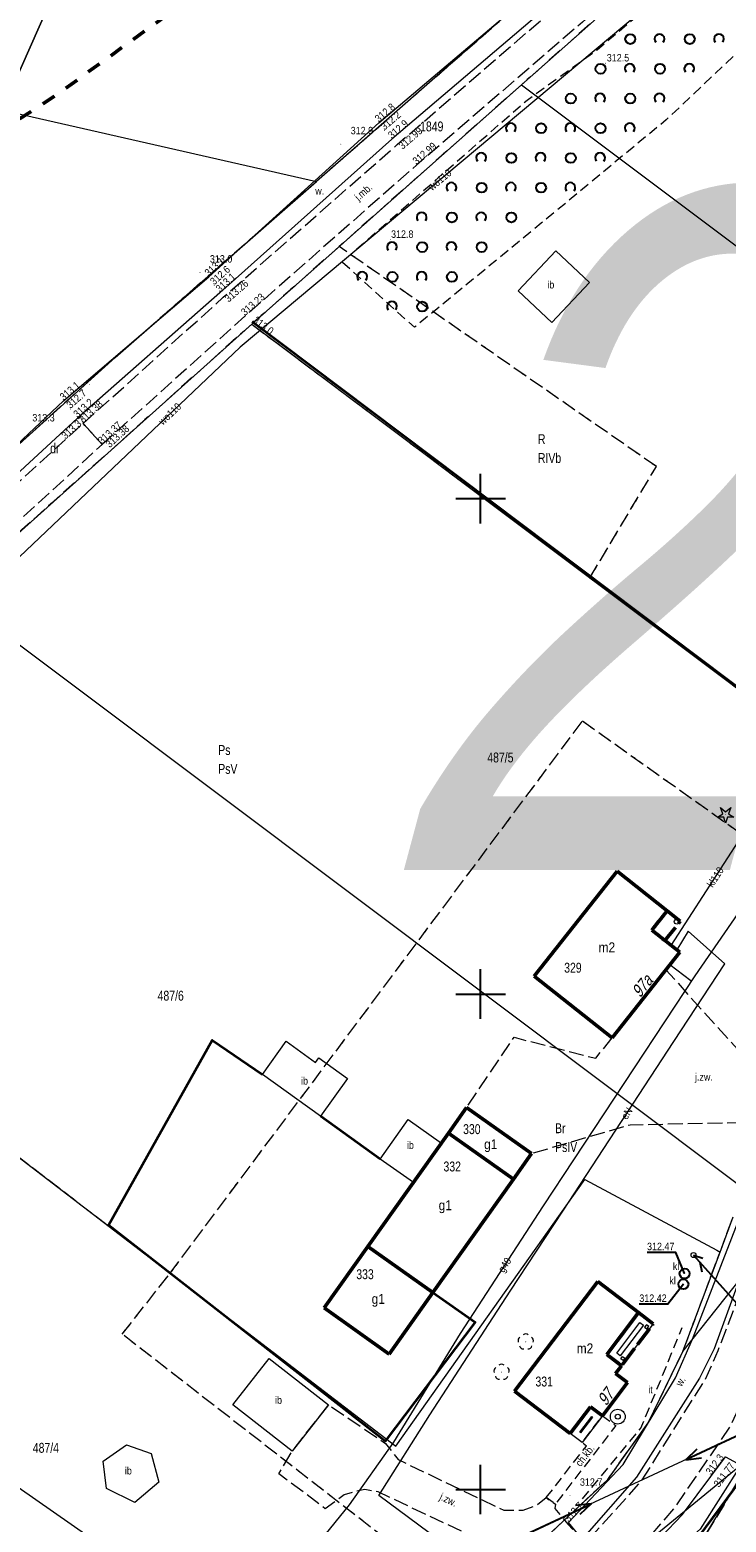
# Model space of a CAD drawing. Header units: metres. Extents: x 7523615 to 7533948, y 5492686 to 5502120.
# Tile 215 of 256: x 7531305 to 7531375, y 5497197 to 5497347. Entities that reach past the tile are written whole.
import ezdxf
from ezdxf.enums import TextEntityAlignment as Align

# ---------------------------------------------------------------- set-up
doc = ezdxf.new("R2010")
doc.units = ezdxf.units.M
for name, pattern in [('1.0_0.5', [1.5, 1, -0.5]), ('1.4_1.4', [2.8, 1.4, -1.4]), ('1.5_0.5', [2, 1.5, -0.5]), ('2.0_0.5', [2.5, 2, -0.5]), ('219-500', [0]), ('egkk-500', [2, 1.5, -0.5]), ('egug-500', [1, 0.5, -0.5]), ('suep_nn_500', [0]), ('suep_sn_500', [0]), ('sutp_500', [0])]:
    doc.linetypes.add(name, pattern=pattern)
doc.layers.get('0').update_dxf_attribs({"color": 2, "lineweight": 5})
doc.styles.get("Standard").update_dxf_attribs({"font": 'Working1250', "width": 0.75})
doc.linetypes.add('902-500', pattern='A,3.75,0,[1,ksztalty.shx,S=0.5,R=0,X=0,Y=0],3.75', length=7.5)

# ---------------------------------------------------------------- blocks, each defined once
blk = doc.blocks.new('203')
at = {"linetype": 'Continuous', "lineweight": 0}
h = blk.add_hatch(color=0, dxfattribs=at)
edge = h.paths.add_edge_path()
edge.add_arc((0, 0), 0.045, 0, 360)
blk = doc.blocks.new('PW01')
at = {"linetype": 'Continuous', "lineweight": 13}
h = blk.add_hatch(color=0, dxfattribs=at)
edge = h.paths.add_edge_path()
edge.add_arc((0, 0), 0.045, 0, 360)
blk = doc.blocks.new('OP011')
at = {"linetype": 'Continuous', "lineweight": 13}
h = blk.add_hatch(color=0, dxfattribs=at)
edge = h.paths.add_edge_path()
edge.add_arc((0, 0), 0.05, 0, 360)
at = {"color": 0, "linetype": 'Continuous', "lineweight": 13}
for p, q in [((-0.828, -0.268), (-0.283, 0.093)), ((-0.283, 0.093), (-0.512, 0.706)), ((-0.512, 0.706), (0, 0.299)), ((0, 0.299), (0.512, 0.706)), ((0.512, 0.706), (0.283, 0.093)), ((0.283, 0.093), (0.828, -0.268)), ((-0.175, -0.24), (-0.828, -0.268)), ((0, -0.87), (-0.175, -0.24)), ((0.175, -0.24), (0, -0.87)), ((0.828, -0.268), (0.175, -0.24))]:
    blk.add_line(p, q, dxfattribs=at)
blk = doc.blocks.new('US15')
at = {"color": 0, "linetype": 'Continuous', "lineweight": 13}
blk.add_circle((0, 0), 0.25, dxfattribs=at)
blk = doc.blocks.new('US13')
at = {"color": 0, "linetype": 'Continuous', "lineweight": 13}
for radius in [0.75, 0.25]:
    blk.add_circle((0, 0), radius, dxfattribs=at)
blk = doc.blocks.new('OP021')
at = {"linetype": 'Continuous', "lineweight": 13}
h = blk.add_hatch(color=0, dxfattribs=at)
edge = h.paths.add_edge_path()
edge.add_arc((0, 0), 0.05, 0, 360)
at = {"color": 0, "linetype": 'Continuous', "lineweight": 13}
for centre, start, end in [((-0.38, 0.124), 121.308, 202.548), ((0, 0.4), 49.272, 130.728), ((0.38, 0.124), 337.452, 58.692), ((-0.235, -0.324), 193.221, 274.871), ((0.235, -0.324), 265.129, 346.779)]:
    blk.add_arc(centre, 0.4, start, end, dxfattribs=at)
blk = doc.blocks.new('SUEP1')
at = {"color": 0, "linetype": 'Continuous'}
for p, q in [((0, 0), (5, 0)), ((5, 0), (3.5, 0.5)), ((5, 0), (3.5, -0.5)), ((5, 0), (15, 0)), ((15, 0), (13.5, 0.5)), ((15, 0), (13.5, -0.5))]:
    blk.add_line(p, q, dxfattribs=at)
blk = doc.blocks.new('SUTP')
at = {"color": 0, "linetype": 'Continuous'}
for p, q in [((0, 0), (0.866, 0.5)), ((0, 0), (9.232, 0)), ((1.866, -0.5), (1, 0)), ((7.366, -0.5), (8.232, 0)), ((9.232, 0), (8.366, 0.5))]:
    blk.add_line(p, q, dxfattribs=at)
blk = doc.blocks.new('OTZK1')
at = {"color": 0, "linetype": 'Continuous'}
blk.add_circle((0, 0), 0.5, dxfattribs=at)
blk = doc.blocks.new('OTZK2')
at = {"color": 0, "linetype": 'Continuous'}
blk.add_arc((0, 0), 0.5, 318.85, 221.162, dxfattribs=at)
blk = doc.blocks.new('311')
at = {"color": 0, "linetype": 'Continuous', "lineweight": 0}
blk.add_circle((0, 0), 0.25, dxfattribs=at)
blk = doc.blocks.new('SUKM')
at = {"color": 0, "linetype": 'Continuous'}
blk.add_circle((0, 0), 0.5, dxfattribs=at)
blk = doc.blocks.new('RAMKA500K')
at = {"color": 0}
for p, q in [((147.5, 250), (152.5, 250)), ((150, 247.5), (150, 250)), ((150, 197.5), (150, 202.5)), ((147.5, 200), (152.5, 200)), ((150, 47.5), (150, 52.5)), ((147.5, 50), (152.5, 50)), ((150, 0), (150, 2.5)), ((147.5, 0), (152.5, 0))]:
    blk.add_line(p, q, dxfattribs=at)

msp = doc.modelspace()

# ---------------------------------------------------------------- linework, layer by layer
at = {"layer": '217-kontur klasyfikacyjny', "color": 7, "linetype": 'egkk-500', "lineweight": 18, "flags": 128}
for points in [[(7531374.5, 5497359.83), (7531354.11, 5497341.75)], [(7531333.42, 5497332.02), (7531352.7, 5497348.89)], [(7531354.11, 5497341.75), (7531335.72, 5497325.44)], [(7531313.12, 5497314.26), (7531333.42, 5497332.02)], [(7531335.72, 5497325.44), (7531326.9, 5497317.61)], [(7531367.73, 5497303.24), (7531335.72, 5497325.44)], [(7531326.9, 5497317.61), (7531296.52, 5497290.42)], [(7531326.9, 5497317.61), (7531361.03, 5497292.02)], [(7531270.89, 5497276.18), (7531313.12, 5497314.26)], [(7531361.03, 5497292.02), (7531367.73, 5497303.24)], [(7531361.03, 5497292.02), (7531400.05, 5497262.75)], [(7531318.66, 5497221.82), (7531360.28, 5497277.56)], [(7531360.28, 5497277.56), (7531392.53, 5497254.65)], [(7531318.66, 5497221.82), (7531285.37, 5497247.32)], [(7531374.16, 5497223.97), (7531375.48, 5497227.51)], [(7531370.41, 5497213.93), (7531374.16, 5497223.97)], [(7531313.83, 5497215.68), (7531318.66, 5497221.82)], [(7531348.37, 5497188.85), (7531313.83, 5497215.68)], [(7531366.92, 5497206.73), (7531370.41, 5497213.93)], [(7531362.82, 5497201.02), (7531366.92, 5497206.73)], [(7531377.68, 5497203.63), (7531372.76, 5497195.53)], [(7531361.4, 5497199.69), (7531362.82, 5497201.02)], [(7531354.24, 5497192.97), (7531361.4, 5497199.69)]]:
    msp.add_lwpolyline(points, dxfattribs=at)
at = {"layer": '218-kontur użytku gruntowego', "color": 7, "linetype": 'egug-500', "lineweight": 18, "flags": 128}
for points in [[(7531374.5, 5497359.83), (7531354.11, 5497341.75)], [(7531333.42, 5497332.02), (7531352.7, 5497348.89)], [(7531354.11, 5497341.75), (7531335.72, 5497325.44)], [(7531313.12, 5497314.26), (7531333.42, 5497332.02)], [(7531335.72, 5497325.44), (7531326.9, 5497317.61)], [(7531367.73, 5497303.24), (7531335.72, 5497325.44)], [(7531326.9, 5497317.61), (7531296.52, 5497290.42)], [(7531326.9, 5497317.61), (7531361.03, 5497292.02)], [(7531270.89, 5497276.18), (7531313.12, 5497314.26)], [(7531361.03, 5497292.02), (7531367.73, 5497303.24)], [(7531361.03, 5497292.02), (7531400.05, 5497262.75)], [(7531318.66, 5497221.82), (7531360.28, 5497277.56)], [(7531360.28, 5497277.56), (7531392.53, 5497254.65)], [(7531318.66, 5497221.82), (7531285.37, 5497247.32)], [(7531374.16, 5497223.97), (7531375.48, 5497227.51)], [(7531370.41, 5497213.93), (7531374.16, 5497223.97)], [(7531313.83, 5497215.68), (7531318.66, 5497221.82)], [(7531348.37, 5497188.85), (7531313.83, 5497215.68)], [(7531366.92, 5497206.73), (7531370.41, 5497213.93)], [(7531362.82, 5497201.02), (7531366.92, 5497206.73)], [(7531377.68, 5497203.63), (7531372.76, 5497195.53)], [(7531361.4, 5497199.69), (7531362.82, 5497201.02)], [(7531354.24, 5497192.97), (7531361.4, 5497199.69)]]:
    msp.add_lwpolyline(points, dxfattribs=at)
at = {"layer": '219-działka ewidencyjna', "color": 3, "linetype": '219-500', "lineweight": 18, "flags": 128}
for points in [[(7531354.11, 5497341.75), (7531374.5, 5497359.83)], [(7531257.67, 5497349.23), (7531333.42, 5497332.02)], [(7531352.7, 5497348.89), (7531333.42, 5497332.02)], [(7531326.9, 5497317.61), (7531354.11, 5497341.75)], [(7531354.11, 5497341.75), (7531428.12, 5497286.25)], [(7531313.12, 5497314.26), (7531333.42, 5497332.02)], [(7531326.9, 5497317.61), (7531296.52, 5497290.42)], [(7531326.9, 5497317.61), (7531400.05, 5497262.75)], [(7531270.89, 5497276.18), (7531313.12, 5497314.26)], [(7531296.52, 5497290.42), (7531376.56, 5497230.39)], [(7531265.43, 5497262.6), (7531341.44, 5497204.37)], [(7531370.41, 5497213.93), (7531405.76, 5497258.47)], [(7531341.44, 5497204.37), (7531360.52, 5497231.29)], [(7531360.52, 5497231.29), (7531373.85, 5497224.14)], [(7531374.16, 5497223.97), (7531375.48, 5497227.51)], [(7531370.41, 5497213.93), (7531374.16, 5497223.97)], [(7531373.85, 5497224.14), (7531374.16, 5497223.97)], [(7531366.92, 5497206.73), (7531370.41, 5497213.93)], [(7531362.82, 5497201.02), (7531366.92, 5497206.73)], [(7531362.36, 5497191.08), (7531377.68, 5497203.63)], [(7531372.76, 5497195.53), (7531377.68, 5497203.63)], [(7531354.24, 5497192.97), (7531362.82, 5497201.02)]]:
    msp.add_lwpolyline(points, dxfattribs=at)
at = {"layer": '310-podpora', "color": 7, "linetype": 'CONTINUOUS', "lineweight": 18, "flags": 128}
for points in [[(7531366.72, 5497216.63), (7531366.54, 5497216.4), (7531366.78, 5497216.21), (7531366.97, 5497216.45)], [(7531364.31, 5497213.44), (7531364.55, 5497213.26), (7531364.37, 5497213.02), (7531364.13, 5497213.2)]]:
    msp.add_lwpolyline(points, close=True, dxfattribs=at)
at = {"layer": '312-budynek ewidencyjny', "color": 7, "linetype": 'CONTINUOUS', "lineweight": 50, "flags": 128}
for points in [[(7531355.39, 5497251.82), (7531363.76, 5497262.41)], [(7531363.76, 5497262.41), (7531368.82, 5497258.41)], [(7531368.82, 5497258.41), (7531367.27, 5497256.45)], [(7531367.27, 5497256.45), (7531370.09, 5497254.22)], [(7531370.09, 5497254.22), (7531363.27, 5497245.59)], [(7531363.27, 5497245.59), (7531355.39, 5497251.82)], [(7531346.76, 5497235.98), (7531348.58, 5497238.55)], [(7531348.58, 5497238.55), (7531355.13, 5497233.9)], [(7531338.62, 5497224.52), (7531346.76, 5497235.98)], [(7531353.31, 5497231.33), (7531346.76, 5497235.98)], [(7531355.13, 5497233.9), (7531353.31, 5497231.33)], [(7531353.31, 5497231.33), (7531345.17, 5497219.87)], [(7531334.22, 5497218.32), (7531338.62, 5497224.52)], [(7531345.17, 5497219.87), (7531338.62, 5497224.52)], [(7531353.41, 5497209.91), (7531361.81, 5497220.98)], [(7531361.81, 5497220.98), (7531365.94, 5497217.85)], [(7531345.17, 5497219.87), (7531340.77, 5497213.67)], [(7531340.77, 5497213.67), (7531334.22, 5497218.32)], [(7531365.94, 5497217.85), (7531362.74, 5497213.63)], [(7531362.74, 5497213.63), (7531364.22, 5497212.5)], [(7531364.22, 5497212.5), (7531363.62, 5497211.7)], [(7531363.62, 5497211.7), (7531364.81, 5497210.8)], [(7531359.03, 5497205.65), (7531353.41, 5497209.91)], [(7531364.81, 5497210.8), (7531362.28, 5497207.45)], [(7531361.08, 5497208.36), (7531359.03, 5497205.65)], [(7531362.28, 5497207.45), (7531361.08, 5497208.36)]]:
    msp.add_lwpolyline(points, dxfattribs=at)
at = {"layer": 'blok - nawis', "color": 7, "linetype": '2.0_0.5', "lineweight": 50, "flags": 128}
for points in [[(7531368.82, 5497258.41), (7531370.15, 5497257.36), (7531368.6, 5497255.4), (7531367.27, 5497256.45)], [(7531365.94, 5497217.85), (7531367.42, 5497216.73), (7531364.22, 5497212.51), (7531362.74, 5497213.63)]]:
    msp.add_lwpolyline(points, close=True, dxfattribs=at)
at = {"layer": 'chodnik', "color": 7, "linetype": '1.0_0.5', "lineweight": 18, "flags": 128}
msp.add_lwpolyline([(7531356.62, 5497199.19), (7531360.67, 5497204.39), (7531360.23, 5497204.74), (7531362.28, 5497207.45), (7531363.64, 5497206.45), (7531357.54, 5497198.53)], close=True, dxfattribs=at)
at = {"layer": 'inna budowla', "color": 7, "linetype": 'CONTINUOUS', "lineweight": 18, "flags": 128}
for points in [[(7531353.79, 5497320.98), (7531357.59, 5497325.01), (7531361, 5497321.8), (7531357.2, 5497317.77)], [(7531327.99, 5497241.9), (7531330.39, 5497245.24), (7531333.35, 5497243.11), (7531333.68, 5497243.57), (7531336.58, 5497241.48), (7531333.85, 5497237.68)], [(7531343.21, 5497230.98), (7531339.87, 5497233.35), (7531342.7, 5497237.34), (7531346.04, 5497234.97)], [(7531330.99, 5497203.87), (7531325, 5497208.56), (7531328.66, 5497213.23), (7531334.65, 5497208.54)], [(7531311.91, 5497202.85), (7531314.25, 5497204.51), (7531316.75, 5497203.63), (7531317.52, 5497200.75), (7531315.09, 5497198.7), (7531312.23, 5497200.12)]]:
    msp.add_lwpolyline(points, close=True, dxfattribs=at)
at = {"layer": 'inny obiekt zagospodarowania terenu', "color": 7, "linetype": '1.0_0.5', "lineweight": 18, "flags": 128}
msp.add_lwpolyline([(7531360.28, 5497199.06), (7531366.17, 5497206.2), (7531370.35, 5497216.35)], dxfattribs=at)
at = {"layer": 'jezdnia', "color": 7, "linetype": '1.5_0.5', "lineweight": 18, "flags": 128}
for points in [[(7531309.9, 5497307.58), (7531324.03, 5497320.32), (7531341.59, 5497335.74), (7531358.33, 5497350.21), (7531377.1, 5497366.63), (7531380.66, 5497369.77), (7531387.66, 5497376.07), (7531404.92, 5497391.59), (7531426.62, 5497410.81), (7531435.53, 5497418.45), (7531439.65, 5497421.95), (7531441.6, 5497419.81), (7531437.64, 5497416.46), (7531435.12, 5497414.3), (7531435.23, 5497412.92), (7531435.68, 5497411.85), (7531436.66, 5497410.76), (7531453.13, 5497397.57), (7531469.35, 5497384.76), (7531470.5, 5497384.26), (7531472.17, 5497384.26), (7531473.78, 5497385.26), (7531475.06, 5497386.48), (7531508.61, 5497361.96), (7531512.42, 5497359.15), (7531513.34, 5497358.82), (7531513.99, 5497358.84), (7531506.67, 5497342.96), (7531495.61, 5497352.15), (7531466.57, 5497373.71), (7531467.49, 5497376.33), (7531467.38, 5497378.78), (7531466.63, 5497380.43), (7531449.78, 5497393.83), (7531432.63, 5497407.5), (7531431.59, 5497408.12), (7531430.51, 5497408.64), (7531428.8, 5497408.84), (7531407, 5497389.61), (7531389.51, 5497373.87), (7531388.38, 5497372.8), (7531384.3, 5497369.09), (7531380.16, 5497365.47), (7531360.29, 5497348.1), (7531343.53, 5497333.66), (7531326.22, 5497318.41), (7531311.8, 5497305.46)], [(7531263.58, 5497261.71), (7531261.72, 5497263.87), (7531266.45, 5497268.13), (7531274.41, 5497275.36), (7531294.83, 5497293.92), (7531301.33, 5497299.83), (7531309.9, 5497307.58), (7531311.8, 5497305.46), (7531297.64, 5497292.46), (7531276.46, 5497273.34)], [(7531335.97, 5497170.49), (7531322.66, 5497161.06), (7531320.49, 5497159.25), (7531315.97, 5497155.47), (7531311.38, 5497151.64), (7531306.55, 5497146.53), (7531304.05, 5497142.7), (7531301.41, 5497138.34), (7531297.96, 5497131.14), (7531296.33, 5497125.46), (7531295.23, 5497119.61), (7531294.11, 5497110.28), (7531293.51, 5497102.16), (7531293.2, 5497098.06), (7531292.7, 5497092.84), (7531291.45, 5497079.93), (7531287.96, 5497079.13), (7531288.38, 5497093.23), (7531288.47, 5497096.36), (7531289.02, 5497102.86), (7531290.23, 5497115.86), (7531291.5, 5497124.44), (7531292.3, 5497128.03), (7531293.42, 5497132.02), (7531295.52, 5497136.59), (7531297.34, 5497140.14), (7531299.57, 5497143.86), (7531301.1, 5497146.17), (7531302.06, 5497147.43), (7531303.27, 5497149.27), (7531305.95, 5497152.34), (7531310.18, 5497156.42), (7531315.3, 5497160.43), (7531333.58, 5497173.95), (7531349.31, 5497185.24), (7531356.99, 5497191.27), (7531357.64, 5497191.81), (7531360.56, 5497194.58), (7531366.24, 5497200.87), (7531372.67, 5497211.12), (7531373.96, 5497214.02), (7531380.53, 5497231.21), (7531382.97, 5497235.88), (7531385.61, 5497240.22), (7531388.48, 5497244.57), (7531394.05, 5497251.71), (7531403.47, 5497261.79), (7531406.45, 5497258.59), (7531397.42, 5497248.94), (7531391.78, 5497241.66), (7531386.86, 5497233.84), (7531384.76, 5497229.82), (7531382.56, 5497224.75), (7531377.91, 5497212.15), (7531375.12, 5497206.28), (7531369.49, 5497198.06), (7531365.33, 5497193.25), (7531352.08, 5497182.08)], [(7531385.61, 5497240.22), (7531382.97, 5497235.88), (7531380.45, 5497237.22), (7531377.45, 5497237.04), (7531365.08, 5497236.78), (7531355.13, 5497233.9), (7531348.58, 5497238.55), (7531353.37, 5497245.64), (7531361.61, 5497243.52), (7531363.27, 5497245.59), (7531368.69, 5497252.45), (7531377.88, 5497242.24), (7531381.44, 5497241.04)], [(7531356.99, 5497191.27), (7531354.07, 5497192.96), (7531339.65, 5497199.76), (7531338.33, 5497200), (7531337.21, 5497199.78), (7531336.22, 5497199.45), (7531334.32, 5497198.06), (7531329.64, 5497201.6), (7531330.99, 5497203.87), (7531334.65, 5497208.54), (7531340.4, 5497204.66), (7531341.67, 5497203.02), (7531352.33, 5497197.91), (7531354.3, 5497197.92), (7531355.61, 5497198.39), (7531356.62, 5497199.19), (7531357.54, 5497198.53), (7531357.5, 5497198.07), (7531358.8, 5497196.5), (7531360.56, 5497194.58), (7531357.64, 5497191.81)]]:
    msp.add_lwpolyline(points, close=True, dxfattribs=at)
at = {"layer": 'ogrodzenie trwałe', "color": 7, "linetype": '902-500', "lineweight": 35, "flags": 128}
for points in [[(7531326.95, 5497317.86), (7531399.05, 5497263.57)], [(7531345.17, 5497219.87), (7531349.44, 5497216.9), (7531340.36, 5497204.87), (7531312.46, 5497226.67), (7531322.9, 5497245.36), (7531327.99, 5497241.9)], [(7531339.87, 5497233.35), (7531333.85, 5497237.68)], [(7531361.06, 5497184.6), (7531370.53, 5497193.23), (7531377.76, 5497202.99)]]:
    msp.add_lwpolyline(points, dxfattribs=at)
at = {"layer": 'przewód elektroenergetyczny niskiego napięcia', "color": 1, "linetype": 'suep_nn_500', "lineweight": 18, "flags": 128}
msp.add_lwpolyline([(7531384.3, 5497209.35), (7531347.56, 5497192.22)], dxfattribs=at)
at = {"layer": 'przewód elektroenergetyczny podziemny', "color": 7, "linetype": 'CONTINUOUS', "lineweight": 18, "flags": 128}
for points in [[(7531347.02, 5497193.15), (7531347.42, 5497193.72), (7531347.09, 5497194.07), (7531346.74, 5497194.19), (7531339.74, 5497199.39), (7531344.86, 5497207.55), (7531352.98, 5497220.03), (7531358.29, 5497228.08), (7531369.48, 5497245.2), (7531374.63, 5497253.05), (7531370.93, 5497256.36), (7531369.79, 5497254.45)], [(7531347.02, 5497193.15), (7531346.9, 5497193.79), (7531346.62, 5497194.12), (7531346.3, 5497194.02), (7531346.11, 5497193.74), (7531346.2, 5497193.3), (7531346.37, 5497192.83), (7531338.42, 5497186.39), (7531330.57, 5497180.76), (7531323.63, 5497186.05), (7531299.41, 5497202.94), (7531270.4, 5497223.5), (7531267.03, 5497225.82), (7531250.87, 5497237.05), (7531244.98, 5497240.77), (7531236.23, 5497245.61), (7531236.26, 5497246.57)]]:
    msp.add_lwpolyline(points, dxfattribs=at)
at = {"layer": 'przewód elektroenergetyczny średniego napięcia', "color": 1, "linetype": 'suep_sn_500', "lineweight": 18, "flags": 128}
for points in [[(7531296.48, 5497327.41), (7531333.96, 5497412.1)], [(7531333.96, 5497412.1), (7531296.48, 5497327.41)]]:
    msp.add_lwpolyline(points, dxfattribs=at)
at = {"layer": 'przewód gazowy', "color": 7, "linetype": 'CONTINUOUS', "lineweight": 18, "flags": 128}
for points in [[(7531582.84, 5497448.42), (7531563.85, 5497426.33), (7531541.21, 5497404.22), (7531524.05, 5497387.12), (7531511.94, 5497374.76), (7531508.55, 5497371.07), (7531491.12, 5497353.89), (7531473.43, 5497334.49), (7531454.89, 5497315.66), (7531452.69, 5497313.17), (7531443.92, 5497304.44), (7531441.91, 5497302.58), (7531422.33, 5497300.6), (7531410.08, 5497299.41), (7531402.98, 5497298.33), (7531396.01, 5497287.65), (7531381.27, 5497265.82), (7531371.61, 5497251.85), (7531356.3, 5497228.64), (7531347.93, 5497215.74), (7531341.2, 5497204.79), (7531336.72, 5497198.45), (7531331.39, 5497191.86)], [(7531371.22, 5497251.34), (7531369.09, 5497252.95)]]:
    msp.add_lwpolyline(points, dxfattribs=at)
at = {"layer": 'przewód kanalizacyjny', "color": 7, "linetype": 'CONTINUOUS', "lineweight": 18, "flags": 128}
msp.add_lwpolyline([(7531369.24, 5497254.89), (7531376.34, 5497265.94), (7531377.48, 5497267.16)], dxfattribs=at)
at = {"layer": 'przewód telekomunikacyjny napowietrzny', "color": 30, "linetype": 'sutp_500', "lineweight": 18, "flags": 128}
for points in [[(7531371.48, 5497223.66), (7531384.3, 5497209.35)], [(7531384.3, 5497209.35), (7531347.56, 5497192.22)]]:
    msp.add_lwpolyline(points, dxfattribs=at)
at = {"layer": 'przewód wodociągowy', "color": 7, "linetype": 'CONTINUOUS', "lineweight": 18, "flags": 128}
msp.add_lwpolyline([(7531389.97, 5497367.4), (7531389.4, 5497367.01), (7531379.52, 5497360.2), (7531376.65, 5497357.74), (7531376.31, 5497357.67), (7531325.73, 5497315.28), (7531281.18, 5497272.98), (7531258.67, 5497250.27), (7531222.2, 5497213.59), (7531194.1, 5497187.27)], dxfattribs=at)
at = {"layer": 'rzędna-Atr2', "color": 7, "flags": 128}
for points in [[(7531370.58, 5497221.8), (7531369.68, 5497223.92), (7531366.79, 5497223.92)], [(7531370.46, 5497220.72), (7531368.9, 5497218.7), (7531366.01, 5497218.7)]]:
    msp.add_lwpolyline(points, dxfattribs=at)
at = {"layer": 'rów przydrożny (poligon)', "color": 7, "linetype": 'CONTINUOUS', "lineweight": 18, "flags": 128}
for points in [[(7531300.22, 5497302.66), (7531307.92, 5497309.86), (7531322.56, 5497322.38), (7531339.72, 5497337.94), (7531356.39, 5497352.06), (7531368.53, 5497363.05), (7531371.75, 5497365.93), (7531373.37, 5497365.7), (7531373.29, 5497364.18), (7531370.05, 5497361.54), (7531357.91, 5497350.66), (7531341.05, 5497336.27), (7531323.67, 5497320.78), (7531309.31, 5497308.12), (7531301.31, 5497300.76), (7531300.58, 5497301.45)], [(7531358.88, 5497196.66), (7531364.37, 5497202.53), (7531369.67, 5497211.26), (7531371.39, 5497215.16), (7531378.22, 5497232.78), (7531380.27, 5497237.05), (7531381.54, 5497236.5), (7531382.35, 5497235.86), (7531379.89, 5497231.59), (7531373.55, 5497214.19), (7531372.07, 5497211.24), (7531365.74, 5497201.24), (7531360.23, 5497195)], [(7531355.55, 5497184), (7531366.01, 5497192.92), (7531370.36, 5497197.48), (7531374.71, 5497203.29), (7531376.27, 5497202.47), (7531372.14, 5497195.99), (7531356.59, 5497182.21), (7531356.03, 5497183.12)]]:
    msp.add_lwpolyline(points, close=True, dxfattribs=at)
at = {"layer": 'taras', "color": 0, "lineweight": 18}
for p, q in [((7531362.74, 5497213.63), (7531365.94, 5497217.85)), ((7531365.94, 5497217.85), (7531367.42, 5497216.73)), ((7531363.73, 5497213.77), (7531366.08, 5497216.86)), ((7531366.43, 5497216.59), (7531364.08, 5497213.5)), ((7531367.42, 5497216.73), (7531364.22, 5497212.51)), ((7531366.08, 5497216.86), (7531366.43, 5497216.59)), ((7531364.22, 5497212.51), (7531362.74, 5497213.63)), ((7531364.08, 5497213.5), (7531363.73, 5497213.77)), ((7531359.03, 5497205.65), (7531361.08, 5497208.36)), ((7531361.08, 5497208.36), (7531362.28, 5497207.45)), ((7531360.02, 5497205.79), (7531361.22, 5497207.37)), ((7531361.29, 5497207.31), (7531360.09, 5497205.73)), ((7531362.28, 5497207.45), (7531360.23, 5497204.74)), ((7531361.22, 5497207.37), (7531361.29, 5497207.31)), ((7531360.23, 5497204.74), (7531359.03, 5497205.65)), ((7531360.09, 5497205.73), (7531360.02, 5497205.79))]:
    msp.add_line(p, q, dxfattribs=at)
at = {"layer": 'zadrzewienie  zakrzewienie', "color": 7, "linetype": '1.0_0.5', "lineweight": 18, "flags": 128}
msp.add_lwpolyline([(7531377.56, 5497358.76), (7531383.2, 5497351.94), (7531368.72, 5497338.22), (7531356.12, 5497327.79), (7531343.33, 5497317.29), (7531336.01, 5497323.88), (7531354.68, 5497340.22), (7531361.77, 5497345.3)], close=True, dxfattribs=at)
at = {"layer": 'Zakres', "color": 5, "linetype": '1.4_1.4', "lineweight": 50, "flags": 128}
msp.add_lwpolyline([(7531743.27, 5499246.67), (7531674.19, 5499075.04), (7531617.16, 5499130.01), (7531497.22, 5499019.6), (7531360.69, 5498909.88), (7531137.38, 5498723.26), (7530837.96, 5498471.05), (7530827.29, 5498468.56), (7530555.83, 5498209.93), (7530490.21, 5498246.48), (7530415.42, 5498175.93), (7530370.97, 5498140.65), (7530313.12, 5498105.37), (7530175.54, 5498113.13), (7530201.64, 5498273.29), (7530135.32, 5498299.4), (7530095.81, 5498250.01), (7529934.94, 5498278.94), (7529886.55, 5498254.6), (7529886.96, 5498227.43), (7529861.56, 5498166.05), (7529795.24, 5498157.58), (7529752.2, 5498064.45), (7529512.79, 5498134.24), (7529497.7, 5498245.62), (7529418.48, 5498260.59), (7529163.77, 5498290.23), (7529123.55, 5498137.12), (7529361.33, 5498088.44), (7529468.57, 5498017.18), (7529499.62, 5497998.73), (7529568.05, 5497998.13), (7529612.5, 5497967.79), (7529759.26, 5497962.85), (7529731.04, 5497742.01), (7529837.62, 5497773.43), (7529926.26, 5498000.98), (7530249.5, 5497965.97), (7530399.55, 5498036.46), (7530504.33, 5498041.17), (7530550.19, 5498000.25), (7530485.28, 5497939.57), (7530567.12, 5497896.53), (7530578.58, 5497865.95), (7530414.96, 5497723.67), (7530456.35, 5497670.63), (7530620.04, 5497828.68), (7530672.25, 5497834.44), (7530708.23, 5497874.66), (7530802.89, 5497949.74), (7531291.02, 5497844.85), (7531633.86, 5497783.35), (7531723.76, 5497752.95), (7531716.74, 5497689.82), (7531638.86, 5497701.8), (7531607.99, 5497651.88), (7531593.17, 5497646.23), (7531554.37, 5497551.69), (7531542.2, 5497533.11), (7531433.37, 5497444.09), (7531365.28, 5497382.71), (7531307.01, 5497340.61), (7531265.62, 5497313.74), (7531154.14, 5497225.54), (7531069.47, 5497140.17), (7531095.58, 5497066.79), (7531227.52, 5497061.86), (7531269.85, 5497013.88), (7531267.74, 5496900.28), (7531245.86, 5496824.79), (7531285.37, 5496797.98), (7531257.86, 5496726.01), (7531235.28, 5496726.72), (7531225.4, 5496699.91), (7531197.11, 5496699.88), (7531185.19, 5496624.41), (7531253.8, 5496571.67), (7531243.22, 5496477.48), (7531256.45, 5496456.49), (7531351.7, 5496436.03), (7531399.67, 5496549.62), (7531437.77, 5496640.64), (7531396.85, 5496663.92), (7531455.59, 5496799.21), (7531464.06, 5496818.26), (7531468.64, 5496848.96), (7531480.28, 5496877.18), (7531555.07, 5497002.95), (7531557.66, 5497022.17), (7531504.63, 5497031.87), (7531386.27, 5497072.44), (7531447.65, 5497179.68), (7531472.88, 5497186.56), (7531542.73, 5497165.75), (7531534.96, 5497117.77), (7531587.88, 5497105.78), (7531625.63, 5497206.32), (7531717.2, 5497165.38), (7531739.28, 5497219.08), (7531634.8, 5497264.88), (7531650.32, 5497306.51), (7531689.66, 5497342.67), (7531724.67, 5497377.51), (7531750.16, 5497383.41), (7531790.73, 5497415.16), (7531807.49, 5497435.8), (7531857.05, 5497525.94), (7531880.16, 5497531.76), (7531912.79, 5497579.21), (7531951.42, 5497582.56), (7531983.17, 5497634.77), (7532010.16, 5497686.45), (7532022.45, 5497715.67), (7532045.96, 5497826.68), (7532028.32, 5497890.18), (7532058.84, 5497978.73), (7532130.81, 5498096.73), (7532169.26, 5498228.67), (7532173.67, 5498272.59), (7532173.45, 5498329.02), (7532174.2, 5498362.37), (7532178.84, 5498457.8), (7532136.75, 5498585.56), (7532124.81, 5498799.34), (7532152.62, 5498813.57), (7532125.69, 5499032.47), (7532124.99, 5499095.27), (7532200.95, 5499066.75), (7532264.33, 5499123.02), (7532116.22, 5499183.81), (7531993.34, 5499227.79), (7531913.61, 5499254.72), (7531816.6, 5499290.94), (7531739.75, 5499297.76), (7531571.83, 5499328.1), (7531549.25, 5499297.76), (7531536.55, 5499281.53), (7531425.08, 5499226.5), (7531439.19, 5499201.8), (7531552.78, 5499254.72), (7531607.81, 5499273.77), (7531677.13, 5499271.21)], close=True, dxfattribs=at)

# ---------------------------------------------------------------- block references
at = {"layer": '203-punkt graniczny', "color": 3, "linetype": 'CONTINUOUS', "lineweight": 18}
for p in [(7531354.11, 5497341.75), (7531333.42, 5497332.02), (7531326.9, 5497317.61), (7531313.12, 5497314.26), (7531360.52, 5497231.29), (7531373.85, 5497224.14), (7531374.16, 5497223.97), (7531370.41, 5497213.93), (7531366.92, 5497206.73), (7531341.44, 5497204.37), (7531362.82, 5497201.02)]:
    msp.add_blockref('203', p, dxfattribs=at)
at = {"layer": '311-podpora', "color": 7, "linetype": 'CONTINUOUS', "lineweight": 18}
msp.add_blockref('311', (7531369.79, 5497257.31), dxfattribs=at)
at = {"layer": 'drzewo iglaste', "color": 7, "linetype": 'CONTINUOUS', "lineweight": 18}
msp.add_blockref('OP011', (7531374.72, 5497268.11), dxfattribs=at)
at = {"layer": 'drzewo liściaste', "color": 7, "linetype": 'CONTINUOUS', "lineweight": 18}
for p in [(7531354.55, 5497214.91), (7531352.11, 5497211.85)]:
    msp.add_blockref('OP021', p, dxfattribs=at)
at = {"layer": 'osadnik  szambo', "color": 7, "linetype": 'CONTINUOUS', "lineweight": 18}
for p in [(7531370.58, 5497221.8), (7531370.46, 5497220.72)]:
    msp.add_blockref('SUKM', p, dxfattribs=at)
at = {"layer": 'pikieta naturalna', "color": 7, "linetype": 'CONTINUOUS', "lineweight": 13}
for p in [(7531362.6, 5497343.94), (7531339.72, 5497337.94), (7531340.3, 5497337.14), (7531341.05, 5497336.27), (7531335.89, 5497335.77), (7531340.92, 5497326.16), (7531321.68, 5497322.82), (7531322.56, 5497322.38), (7531323.11, 5497321.51), (7531323.67, 5497320.78), (7531326.95, 5497317.86), (7531310.51, 5497311.51), (7531307.92, 5497309.86), (7531308.61, 5497309.04), (7531309.31, 5497308.12), (7531374.71, 5497203.29), (7531359.02, 5497199.38)]:
    msp.add_blockref('PW01', p, dxfattribs=at)
at = {"layer": 'pikieta sztuczna', "color": 7, "linetype": 'CONTINUOUS', "lineweight": 13}
for p in [(7531341.59, 5497335.74), (7531343.53, 5497333.66), (7531324.03, 5497320.32), (7531326.22, 5497318.41), (7531312.1, 5497309.57), (7531309.9, 5497307.58), (7531314.18, 5497307.57), (7531311.8, 5497305.46)]:
    msp.add_blockref('PW01', p, dxfattribs=at)
at = {"layer": 'przewód elektroenergetyczny niskiego napięcia', "color": 1, "linetype": 'CONTINUOUS', "lineweight": 18}
for p, rotation in [((7531384.3, 5497209.35), 204.997), ((7531347.56, 5497192.22), 24.997)]:
    msp.add_blockref('SUEP1', p, dxfattribs=dict(at, rotation=rotation))
at = {"layer": 'przewód telekomunikacyjny napowietrzny', "color": 30, "linetype": 'CONTINUOUS', "lineweight": 18, "rotation": 311.856}
msp.add_blockref('SUTP', (7531371.48, 5497223.66), dxfattribs=at)
at = {"layer": 'rzędna', "color": 7, "linetype": 'CONTINUOUS', "lineweight": 18}
for p in [(7531370.58, 5497221.8), (7531370.46, 5497220.72)]:
    msp.add_blockref('PW01', p, dxfattribs=at)
at = {"layer": 'studnia zwykła', "color": 7, "linetype": 'CONTINUOUS', "lineweight": 18}
msp.add_blockref('US13', (7531363.84, 5497207.35), dxfattribs=at)
at = {"layer": 'słup przewodów napowietrznych', "color": 7, "linetype": 'CONTINUOUS', "lineweight": 18}
msp.add_blockref('US15', (7531371.48, 5497223.66), dxfattribs=at)
at = {"layer": 'Wstawianie ramki sekcyjnej z opisem', "color": 7, "linetype": 'CONTINUOUS', "lineweight": 13}
for p in [(7531200, 5497250), (7531200, 5497000)]:
    msp.add_blockref('RAMKA500K', p, dxfattribs=at)
at = {"layer": 'zadrzewienie  zakrzewienie', "color": 7, "linetype": 'CONTINUOUS', "lineweight": 18}
for name, p in [('OTZK1', (7531365.1, 5497346.38)), ('OTZK2', (7531368.05, 5497346.39)), ('OTZK1', (7531371.1, 5497346.38)), ('OTZK2', (7531374.05, 5497346.39)), ('OTZK1', (7531362.1, 5497343.38)), ('OTZK2', (7531365.05, 5497343.39)), ('OTZK1', (7531368.1, 5497343.38)), ('OTZK2', (7531371.05, 5497343.39)), ('OTZK1', (7531359.1, 5497340.38)), ('OTZK2', (7531362.05, 5497340.39)), ('OTZK1', (7531365.1, 5497340.38)), ('OTZK2', (7531368.05, 5497340.39)), ('OTZK2', (7531353.05, 5497337.39)), ('OTZK1', (7531356.1, 5497337.38)), ('OTZK2', (7531359.05, 5497337.39)), ('OTZK1', (7531362.1, 5497337.38)), ('OTZK2', (7531365.05, 5497337.39)), ('OTZK2', (7531350.05, 5497334.39)), ('OTZK1', (7531353.1, 5497334.38)), ('OTZK2', (7531356.05, 5497334.39)), ('OTZK1', (7531359.1, 5497334.38)), ('OTZK2', (7531362.05, 5497334.39)), ('OTZK2', (7531347.05, 5497331.39)), ('OTZK1', (7531350.1, 5497331.38)), ('OTZK2', (7531353.05, 5497331.39)), ('OTZK1', (7531356.1, 5497331.38)), ('OTZK2', (7531359.05, 5497331.39)), ('OTZK2', (7531344.05, 5497328.39)), ('OTZK1', (7531347.1, 5497328.38)), ('OTZK2', (7531350.05, 5497328.39)), ('OTZK1', (7531353.1, 5497328.38)), ('OTZK2', (7531341.05, 5497325.39)), ('OTZK1', (7531344.1, 5497325.38)), ('OTZK2', (7531347.05, 5497325.39)), ('OTZK1', (7531350.1, 5497325.38)), ('OTZK2', (7531338.05, 5497322.39)), ('OTZK1', (7531341.1, 5497322.38)), ('OTZK2', (7531344.05, 5497322.39)), ('OTZK1', (7531347.1, 5497322.38)), ('OTZK2', (7531341.05, 5497319.39)), ('OTZK1', (7531344.1, 5497319.38))]:
    msp.add_blockref(name, p, dxfattribs=at)

# ---------------------------------------------------------------- texts
at = {"layer": '209-oznaczenie konturu klasyfikacyjnego', "color": 7, "linetype": 'CONTINUOUS', "lineweight": 18, "width": 0.79}
for s, p in [('RIVb', (7531355.78, 5497304.6)), ('PsV', (7531323.52, 5497273.23)), ('PsIV', (7531357.51, 5497235.06))]:
    msp.add_text(s, height=1, dxfattribs=at).set_placement(p, align=Align.TOP_LEFT)
at = {"layer": '210-oznaczenie konturu użytku gruntowego', "color": 7, "linetype": 'CONTINUOUS', "lineweight": 18, "width": 0.79}
for s, p in [('R', (7531355.78, 5497305.5)), ('dr', (7531306.56, 5497304.58)), ('Ps', (7531323.52, 5497274.13)), ('Br', (7531357.51, 5497235.96))]:
    msp.add_text(s, height=1, dxfattribs=at).set_placement(p)
at = {"layer": '211-numer działki ewidencyjnej', "color": 3, "linetype": 'CONTINUOUS', "lineweight": 18, "width": 0.79}
for s, p in [('1849', (7531343.89, 5497338.06)), ('487/5', (7531350.67, 5497274.38)), ('487/6', (7531317.4, 5497250.34)), ('487/4', (7531304.81, 5497204.71))]:
    msp.add_text(s, height=1, dxfattribs=at).set_placement(p, align=Align.TOP_LEFT)
at = {"layer": '238-Punkt adresowy budynku', "color": 7, "linetype": 'CONTINUOUS', "lineweight": 25, "oblique": 15, "width": 0.79}
for s, rotation, p in [('97a', 51.681, (7531366.78, 5497250.43)), ('97', 52.936, (7531363.1, 5497208.95))]:
    msp.add_text(s, height=1.25, rotation=rotation, dxfattribs=at).set_placement(p, align=Align.CENTER)
at = {"layer": '312-oznaczenie budynku ewidencyjnego', "color": 7, "linetype": 'CONTINUOUS', "lineweight": 18, "width": 0.79}
for s, p in [('329', (7531358.43, 5497252.16)), ('330', (7531348.23, 5497235.87)), ('332', (7531346.25, 5497232.1)), ('333', (7531337.45, 5497221.23)), ('331', (7531355.53, 5497210.4))]:
    msp.add_text(s, height=1, dxfattribs=at).set_placement(p)
at = {"layer": '312-oznaczenie budynku ewidencyjnego-Atr117', "color": 7, "width": 0.9}
for s, p in [('m2', (7531362.74, 5497254.72)), ('g1', (7531351.02, 5497234.85)), ('g1', (7531346.43, 5497228.69)), ('g1', (7531339.67, 5497219.24)), ('m2', (7531360.53, 5497214.25))]:
    msp.add_text(s, height=1, dxfattribs=at).set_placement(p, align=Align.MIDDLE_CENTER)
at = {"layer": '995-Tekst dodatkowy duży', "color": 6, "linetype": 'CONTINUOUS', "lineweight": 35, "oblique": 15, "width": 0.79}
msp.add_text('26', height=68.359, dxfattribs=at).set_placement((7531338.62, 5497262.53))
at = {"layer": 'chodnik-Atr17', "color": 7, "width": 0.9}
msp.add_text('ch.kb.', height=0.75, rotation=52.396, dxfattribs=at).set_placement((7531360.08, 5497202.25))
at = {"layer": 'inna budowla-Atr17', "color": 7, "width": 0.9}
for p in [(7531356.73, 5497321.21), (7531331.88, 5497240.87), (7531342.56, 5497234.38), (7531329.25, 5497208.65), (7531314.1, 5497201.52)]:
    msp.add_text('ib', height=0.75, dxfattribs=at).set_placement(p)
at = {"layer": 'inny obiekt zagospodarowania terenu-Atr17', "color": 7, "width": 0.9}
msp.add_text('it', height=0.75, dxfattribs=at).set_placement((7531366.92, 5497209.7))
at = {"layer": 'jezdnia-Atr17', "color": 7, "width": 0.9}
for s, rotation, p in [('j.mb.', 41.38, (7531337.68, 5497330.02)), ('j.zw.', 334.388, (7531345.78, 5497199.01))]:
    msp.add_text(s, height=0.75, rotation=rotation, dxfattribs=at).set_placement(p)
msp.add_text('j.zw.', height=0.75, dxfattribs=at).set_placement((7531371.63, 5497241.27))
at = {"layer": 'osadnik  szambo-Atr17', "color": 7, "width": 0.9}
for p in [(7531369.4, 5497222.15), (7531369.04, 5497220.71)]:
    msp.add_text('kl', height=0.75, dxfattribs=at).set_placement(p)
at = {"layer": 'pikieta naturalna-Atr2', "color": 7, "width": 0.9}
for s, p in [('312.5', (7531362.73, 5497344.12)), ('312.9', (7531336.89, 5497336.77)), ('312.8', (7531340.96, 5497326.32)), ('313.0', (7531322.68, 5497323.82)), ('313.3', (7531304.76, 5497307.79)), ('312.7', (7531360.02, 5497200.38))]:
    msp.add_text(s, height=0.75, dxfattribs=at).set_placement(p)
for s, rotation, p in [('312.8', 40.265, (7531339.72, 5497337.94)), ('312.2', 40.265, (7531340.3, 5497337.14)), ('312.9', 40.481, (7531341.05, 5497336.27)), ('313.1', 42.2, (7531322.56, 5497322.38)), ('312.6', 41.709, (7531323.11, 5497321.51)), ('313.1', 41.709, (7531323.67, 5497320.78)), ('313.0', 323.02, (7531326.95, 5497317.86)), ('313.1', 40.537, (7531307.92, 5497309.86)), ('312.7', 41.4, (7531308.61, 5497309.04)), ('313.2', 41.4, (7531309.31, 5497308.12)), ('312.3', 53.177, (7531373.25, 5497201.41)), ('312.7', 46.916, (7531358.88, 5497196.66))]:
    msp.add_text(s, height=0.75, rotation=rotation, dxfattribs=at).set_placement(p)
at = {"layer": 'pikieta sztuczna-Atr2', "color": 7, "width": 0.9}
for s, rotation, p in [('312.99', 40.84, (7531342.12, 5497335.2)), ('312.99', 40.747, (7531343.53, 5497333.66)), ('313.26', 41.287, (7531324.57, 5497319.77)), ('313.23', 41.38, (7531326.22, 5497318.41)), ('313.38', 42.038, (7531309.9, 5497307.58)), ('313.37', 42.247, (7531308.12, 5497305.95)), ('313.37', 41.926, (7531311.8, 5497305.46)), ('311.77', 53.177, (7531374.05, 5497200.16))]:
    msp.add_text(s, height=0.75, rotation=rotation, dxfattribs=at).set_placement(p)
msp.add_text('313.38', height=0.75, rotation=42.413, dxfattribs=at).set_placement((7531312.07, 5497305.64), align=Align.TOP_LEFT)
at = {"layer": 'przewód elektroenergetyczny podziemny-Atr1', "color": 7, "width": 0.9}
msp.add_text('eN', height=0.75, rotation=56.831, dxfattribs=at).set_placement((7531364.43, 5497237.47), align=Align.MIDDLE_LEFT)
at = {"layer": 'przewód gazowy-Atr1', "color": 7, "width": 0.9}
msp.add_text('g40', height=0.75, rotation=57.023, dxfattribs=at).set_placement((7531352.01, 5497222.03), align=Align.MIDDLE_LEFT)
at = {"layer": 'przewód kanalizacyjny-Atr1', "color": 7, "width": 0.9}
msp.add_text('kl110', height=0.75, rotation=57.28, dxfattribs=at).set_placement((7531373.1, 5497260.9), align=Align.MIDDLE_LEFT)
at = {"layer": 'przewód wodociągowy-Atr1', "color": 7, "width": 0.9}
for rotation, p in [(39.965, (7531345.88, 5497332.17)), (43.516, (7531318.64, 5497308.55))]:
    msp.add_text('wo110', height=0.75, rotation=rotation, dxfattribs=at).set_placement(p, align=Align.MIDDLE_CENTER)
at = {"layer": 'rzędna-Atr2', "color": 7, "width": 0.9}
for s, p in [('312.47', (7531366.79, 5497223.93)), ('312.42', (7531366.01, 5497218.71))]:
    msp.add_text(s, height=0.75, dxfattribs=at).set_placement(p, align=Align.BOTTOM_LEFT)
at = {"layer": 'rów przydrożny (poligon)-Atr17', "color": 7, "width": 0.9}
msp.add_text('w.', height=0.75, dxfattribs=at).set_placement((7531333.31, 5497330.68))
msp.add_text('w.', height=0.75, rotation=58.737, dxfattribs=at).set_placement((7531370.26, 5497210.34))

doc.saveas('drawing.dxf')
